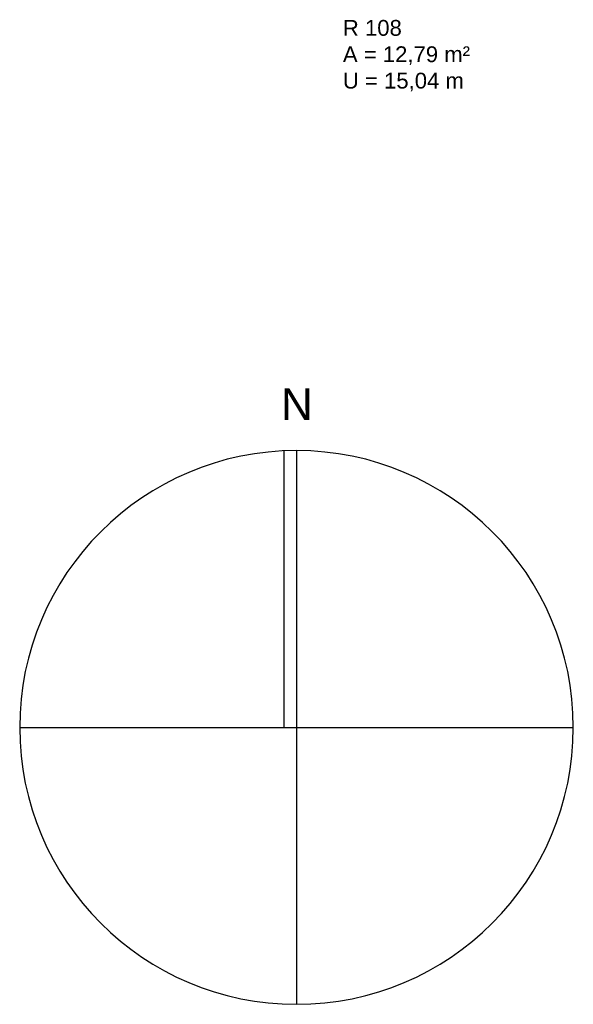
# Model space of a CAD drawing. Header units: millimetres. Extents: x 5 to 471, y 35 to 84.
# Tile 7 of 34: x 12 to 19, y 72 to 84. Entities that reach past the tile are written whole.
import ezdxf
from ezdxf.enums import TextEntityAlignment as Align

# ---------------------------------------------------------------- set-up
doc = ezdxf.new("R2010")
doc.units = ezdxf.units.MM
doc.header["$MEASUREMENT"] = 0
doc.layers.add('P_ZE_PLANKOPF', color=7, linetype='Continuous')
doc.layers.add('Räume', color=1, linetype='Continuous')
doc.styles.add('ERSTELLTER_STIL_2', font='ARIAL.TTF')
doc.styles.get("Standard").update_dxf_attribs({"font": 'txt', "bigfont": 'BIGFONT.SHX'})

# ---------------------------------------------------------------- blocks, each defined once
blk = doc.blocks.new('Nordpfeil_1 14_1_8', base_point=(15.176, 75.057))
at = {"layer": 'P_ZE_PLANKOPF', "linetype": 'Continuous'}
for p, q in [((15.018, 75.057), (15.018, 78.553)), ((15.176, 78.557), (15.176, 71.557)), ((11.676, 75.057), (18.676, 75.057))]:
    blk.add_line(p, q, dxfattribs=at)
for start, end in [(0, 180), (180, 0)]:
    blk.add_arc((15.176, 75.057), 3.5, start, end, dxfattribs=at)
at = {"layer": 'P_ZE_PLANKOPF', "style": 'ERSTELLTER_STIL_2'}
blk.add_attdef('txt', text='', height=0.4, dxfattribs=at).set_placement((14.978, 78.826), align=Align.BOTTOM_LEFT)

msp = doc.modelspace()

# ---------------------------------------------------------------- block references
at = {"layer": 'P_ZE_PLANKOPF', "linetype": 'Continuous'}
ref = msp.add_blockref('Nordpfeil_1 14_1_8', (15.17572, 75.05678), dxfattribs=at)
ref.add_attrib('txt', 'N', dxfattribs={"color": 7, "linetype": 'Continuous', "height": 0.4, "style": 'ERSTELLTER_STIL_2'}).set_placement((14.97823, 78.82556), align=Align.BOTTOM_LEFT)

# ---------------------------------------------------------------- texts
at = {"layer": 'Räume', "insert": (15.76225, 84.00052), "char_height": 0.2, "width": 3.3667603, "attachment_point": 1}
msp.add_mtext('\\fArial|b0|i0;R 108\\PA = 12,79 m²\\PU = 15,04 m', dxfattribs=at)

doc.saveas('drawing.dxf')
